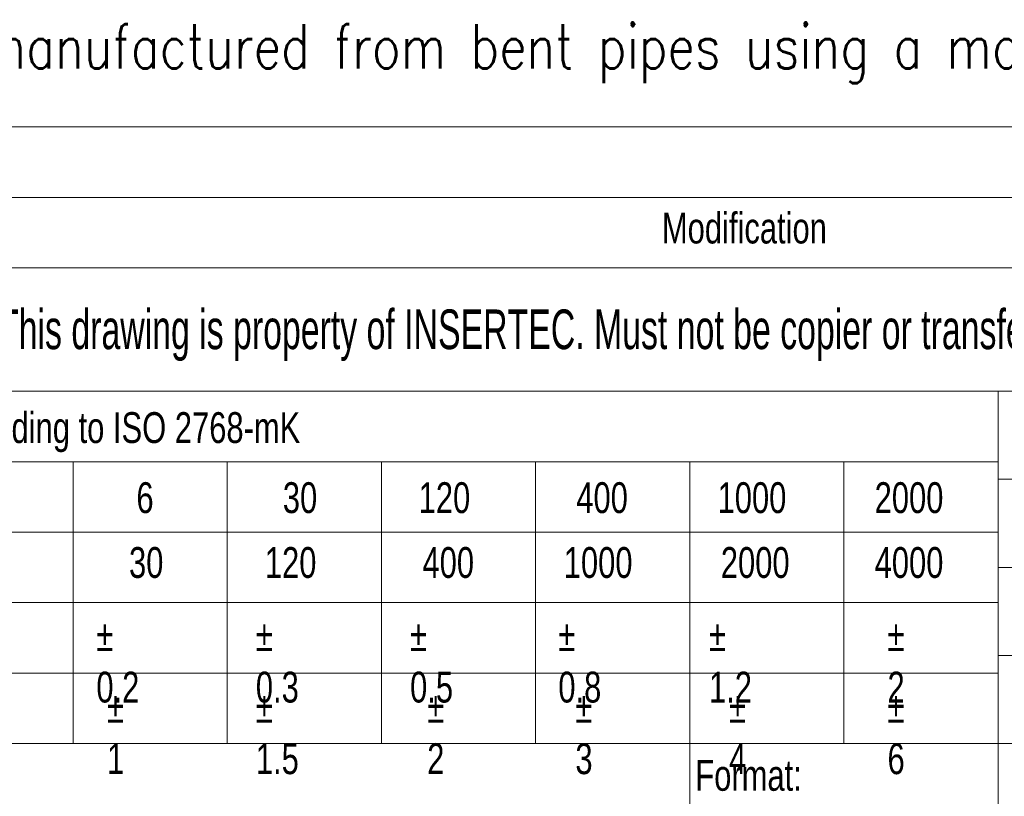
# Model space of a CAD drawing. Header units: millimetres. Extents: x 0 to 594, y 0 to 424.
# Tile 12 of 14: x 438 to 496, y 49 to 94. Entities that reach past the tile are written whole.
import ezdxf

# ---------------------------------------------------------------- set-up
doc = ezdxf.new("R2010")
doc.units = ezdxf.units.MM
doc.header["$LTSCALE"] = 0.25
doc.layers.add('SLD-0', color=179, linetype='Continuous')
doc.styles.add('AdskIsoMetric', font='romans.shx', dxfattribs={"width": 0.8, "height": 2.5})
doc.styles.add('SLDTEXTSTYLE2', font='TXT', dxfattribs={"width": 0.638186})
doc.styles.add('SLDTEXTSTYLE3', font='TXT', dxfattribs={"width": 0.75})

msp = doc.modelspace()

# ---------------------------------------------------------------- linework, layer by layer
at = {"color": 7, "linetype": 'Continuous', "lineweight": 18}
for p, q in [((402.554, 87.962), (588.826, 87.962)), ((402.554, 83.822), (588.826, 83.822)), ((402.554, 79.683), (588.826, 79.683)), ((402.554, 72.439), (588.826, 72.439)), ((495.69, 72.439), (495.69, 5.174)), ((402.554, 68.3), (495.69, 68.3)), ((441.361, 51.742), (441.361, 68.3)), ((450.416, 51.742), (450.416, 68.3)), ((459.47, 51.742), (459.47, 68.3)), ((468.525, 51.742), (468.525, 68.3)), ((477.58, 51.742), (477.58, 68.3)), ((486.635, 51.742), (486.635, 68.3)), ((557.78, 67.265), (495.69, 67.265)), ((402.554, 64.16), (495.69, 64.16)), ((557.78, 62.091), (495.69, 62.091)), ((402.554, 60.021), (495.69, 60.021)), ((557.78, 56.916), (495.69, 56.916)), ((402.554, 55.882), (495.69, 55.882)), ((432.306, 51.742), (441.361, 51.742)), ((441.361, 51.742), (450.416, 51.742)), ((450.416, 51.742), (459.47, 51.742)), ((459.47, 51.742), (468.525, 51.742)), ((468.525, 51.742), (477.58, 51.742)), ((477.58, 51.742), (486.635, 51.742)), ((477.58, 51.742), (477.58, 31.045)), ((486.635, 51.742), (495.69, 51.742)), ((495.69, 51.742), (511.213, 51.742))]:
    msp.add_line(p, q, dxfattribs=at)

# ---------------------------------------------------------------- texts
at = {"insert": (406.104, 93.992), "char_height": 2.59725, "attachment_point": 1, "style": 'AdskIsoMetric'}
msp.add_mtext_dynamic_manual_height_columns('**The elbows will be manufactured from bent pipes using a manual bending machine', width=4135.89111, gutter_width=12.986, heights=[0], dxfattribs=at)
at = {"color": 7, "linetype": 'Continuous', "lineweight": 0, "style": 'SLDTEXTSTYLE3'}
for s, insert, char_height, attachment_point in [('Modification', (480.787, 82.929), 1.81098, 2), ('Tolerance for dimensions without tol. according to ISO 2768-mK', (403.216, 71.209), 1.81098, 1), ('6', (445.078, 67.094), 1.811, 1), ('30', (453.677, 67.094), 1.811, 1), ('120', (461.655, 67.094), 1.811, 1), ('400', (470.913, 67.094), 1.811, 1), ('1000', (479.211, 67.094), 1.811, 1), ('2000', (488.437, 67.094), 1.811, 1), ('30', (444.642, 63.285), 1.811, 1), ('120', (452.62, 63.285), 1.811, 1), ('400', (461.879, 63.285), 1.811, 1), ('1000', (470.176, 63.285), 1.811, 1), ('2000', (479.402, 63.285), 1.811, 1), ('4000', (488.437, 63.285), 1.811, 1), ('%%p^J0.2', (442.724, 58.985), 1.811, 1), ('%%p^J0.3', (452.092, 58.985), 1.811, 1), ('%%p^J0.5', (461.152, 58.985), 1.811, 1), ('%%p^J0.8', (469.858, 58.985), 1.811, 1), ('%%p^J1.2', (478.708, 58.985), 1.811, 1), ('%%p^J2', (489.193, 58.985), 1.811, 1), ('%%p^J1', (443.354, 54.78), 1.811, 1), ('%%p^J1.5', (452.092, 54.78), 1.811, 1), ('%%p^J2', (462.156, 54.78), 1.811, 1), ('%%p^J3', (470.861, 54.78), 1.811, 1), ('%%p^J4', (479.89, 54.78), 1.811, 1), ('%%p^J6', (489.193, 54.78), 1.811, 1), ('Format:', (477.903, 50.784), 1.811, 1)]:
    msp.add_mtext(s, dxfattribs=dict(at, insert=insert, char_height=char_height, attachment_point=attachment_point))
at = {"layer": 'SLD-0', "color": 7, "insert": (493.275, 77.241), "char_height": 2.328397, "attachment_point": 2, "style": 'SLDTEXTSTYLE2'}
msp.add_mtext('This drawing is property of INSERTEC. Must not be copier or transferred to third parties in any way without written authorization.', dxfattribs=at)

doc.saveas('drawing.dxf')
